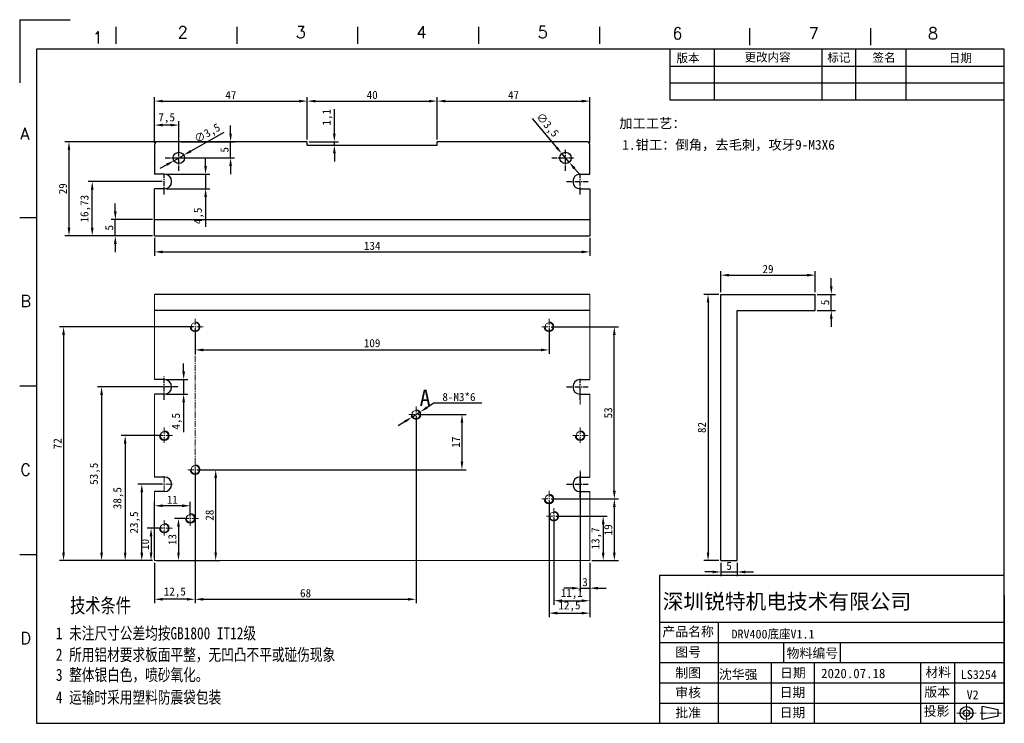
# Model space of a CAD drawing. Header units: millimetres. Extents: x 1949 to 2252, y 316 to 532.
import ezdxf
from ezdxf.enums import TextEntityAlignment as Align

# ---------------------------------------------------------------- set-up
doc = ezdxf.new("R2010")
doc.units = ezdxf.units.MM
doc.linetypes.add('CENTER', pattern=[50.8, 31.75, -6.35, 6.35, -6.35])
doc.linetypes.add('CENTER2', pattern=[28.575, 19.05, -3.175, 3.175, -3.175])
doc.layers.get('Defpoints').update_dxf_attribs({"lineweight": 5})
for name, color, linetype in [('CEN', 1, 'CENTER2'), ('text', 3, 'Continuous'), ('上夹板', 117, 'Continuous')]:
    doc.layers.add(name, color=color, linetype=linetype)
doc.layers.add('粗实线', color=7, linetype='Continuous', lineweight=30)
doc.styles.add('宋体', font='txt', dxfattribs={"height": 2.5})
doc.styles.add('样式 1', font='txt', dxfattribs={"width": 0.8})
doc.dimstyles.new('ISO-25', dxfattribs={"dimtxt": 2.5, "dimasz": 2.5, "dimexe": 1.25, "dimexo": 0.625, "dimtad": 1, "dimtxsty": 'Standard', "dimcen": 2.5, "dimadec": 0, "dimazin": 0, "dimtfac": 1, "dimtmove": 0, "dimatfit": 3, "dimfxl": 1, "dimarcsym": 0})

# ---------------------------------------------------------------- blocks, each defined once
blk = doc.blocks.new('*D7')
at = {"color": 0, "lineweight": -2, "transparency": 16777216}
for p, q in [((2076.25, 414.28), (2074.14, 412.94)), ((2091.04, 414.28), (2076.25, 414.28)), ((2069.5, 409.98), (2072.03, 411.6)), ((2067.39, 408.64), (2065.28, 407.3))]:
    blk.add_line(p, q, dxfattribs=at)
at = {"color": 0, "transparency": 16777216}
for points in [[(2073.92, 413.29), (2074.36, 412.59), (2072.03, 411.6)], [(2067.17, 408.99), (2067.61, 408.29), (2069.5, 409.98)]]:
    blk.add_solid(points, dxfattribs=at)
at = {"layer": 'Defpoints', "color": 0, "transparency": 16777216}
for p in [(2069.5, 409.98), (2072.03, 411.6)]:
    blk.add_point(p, dxfattribs=at)
at = {"color": 0, "transparency": 16777216, "insert": (2083.96, 416.16), "char_height": 2.5, "attachment_point": 5}
blk.add_mtext('8-M3*6', dxfattribs=at)
blk = doc.blocks.new('*D8')
at = {"color": 0, "lineweight": -2, "transparency": 16777216}
for p, q in [((2163.96, 447.79), (2159.38, 447.79)), ((2160.63, 445.29), (2160.63, 368.29)), ((2163.96, 365.79), (2159.38, 365.79))]:
    blk.add_line(p, q, dxfattribs=at)
at = {"color": 0, "transparency": 16777216}
for points in [[(2160.21, 445.29), (2161.04, 445.29), (2160.63, 447.79)], [(2160.21, 368.29), (2161.04, 368.29), (2160.63, 365.79)]]:
    blk.add_solid(points, dxfattribs=at)
at = {"layer": 'Defpoints', "color": 0, "transparency": 16777216}
for p in [(2164.59, 447.79), (2160.63, 365.79), (2164.59, 365.79)]:
    blk.add_point(p, dxfattribs=at)
at = {"color": 0, "transparency": 16777216, "insert": (2158.75, 406.79), "char_height": 2.5, "attachment_point": 5, "rotation": 90}
blk.add_mtext('82', dxfattribs=at)
blk = doc.blocks.new('*D9')
at = {"color": 0, "lineweight": -2, "transparency": 16777216}
for p, q in [((2164.59, 365.17), (2164.59, 361.06)), ((2169.59, 365.17), (2169.59, 361.06)), ((2162.09, 362.31), (2159.59, 362.31)), ((2164.59, 362.31), (2169.59, 362.31)), ((2172.09, 362.31), (2174.59, 362.31))]:
    blk.add_line(p, q, dxfattribs=at)
at = {"color": 0, "transparency": 16777216}
for points in [[(2162.09, 362.72), (2162.09, 361.89), (2164.59, 362.31)], [(2172.09, 362.72), (2172.09, 361.89), (2169.59, 362.31)]]:
    blk.add_solid(points, dxfattribs=at)
at = {"layer": 'Defpoints', "color": 0, "transparency": 16777216}
for p in [(2164.59, 365.79), (2169.59, 365.79), (2169.59, 362.31)]:
    blk.add_point(p, dxfattribs=at)
at = {"color": 0, "transparency": 16777216, "insert": (2167.09, 364.18), "char_height": 2.5, "attachment_point": 5}
blk.add_mtext('5', dxfattribs=at)
blk = doc.blocks.new('*D10')
at = {"color": 0, "lineweight": -2, "transparency": 16777216}
for p, q in [((1990.26, 465.18), (1990.26, 459.6)), ((2124.26, 465.18), (2124.26, 459.6)), ((1992.76, 460.85), (2121.76, 460.85))]:
    blk.add_line(p, q, dxfattribs=at)
at = {"color": 0, "transparency": 16777216}
for points in [[(1992.76, 461.27), (1992.76, 460.43), (1990.26, 460.85)], [(2121.76, 461.27), (2121.76, 460.43), (2124.26, 460.85)]]:
    blk.add_solid(points, dxfattribs=at)
at = {"layer": 'Defpoints', "color": 0, "transparency": 16777216}
for p in [(1990.26, 465.8), (2124.26, 465.8), (2124.26, 460.85)]:
    blk.add_point(p, dxfattribs=at)
at = {"color": 0, "transparency": 16777216, "insert": (2057.26, 462.72), "char_height": 2.5, "attachment_point": 5}
blk.add_mtext('134', dxfattribs=at)
blk = doc.blocks.new('*D11')
at = {"color": 0, "lineweight": -2, "transparency": 16777216}
for p, q in [((1978.2, 473.3), (1978.2, 475.8)), ((1989.64, 470.8), (1976.95, 470.8)), ((1978.2, 465.8), (1978.2, 470.8)), ((1989.64, 465.8), (1976.95, 465.8)), ((1978.2, 463.3), (1978.2, 460.8))]:
    blk.add_line(p, q, dxfattribs=at)
at = {"color": 0, "transparency": 16777216}
for points in [[(1977.78, 473.3), (1978.61, 473.3), (1978.2, 470.8)], [(1977.78, 463.3), (1978.61, 463.3), (1978.2, 465.8)]]:
    blk.add_solid(points, dxfattribs=at)
at = {"layer": 'Defpoints', "color": 0, "transparency": 16777216}
for p in [(1978.2, 470.8), (1990.26, 470.8), (1990.26, 465.8)]:
    blk.add_point(p, dxfattribs=at)
at = {"color": 0, "transparency": 16777216, "insert": (1976.32, 468.3), "char_height": 2.5, "attachment_point": 5, "rotation": 90}
blk.add_mtext('5', dxfattribs=at)
blk = doc.blocks.new('*D12')
at = {"color": 0, "lineweight": -2, "transparency": 16777216}
for p, q in [((2002.14, 437.79), (1961.02, 437.79)), ((1962.27, 435.29), (1962.27, 368.29)), ((1989.64, 365.79), (1961.02, 365.79))]:
    blk.add_line(p, q, dxfattribs=at)
at = {"color": 0, "transparency": 16777216}
for points in [[(1961.85, 435.29), (1962.69, 435.29), (1962.27, 437.79)], [(1961.85, 368.29), (1962.69, 368.29), (1962.27, 365.79)]]:
    blk.add_solid(points, dxfattribs=at)
at = {"layer": 'Defpoints', "color": 0, "transparency": 16777216}
for p in [(2002.76, 437.79), (1962.27, 365.79), (1990.26, 365.79)]:
    blk.add_point(p, dxfattribs=at)
at = {"color": 0, "transparency": 16777216, "insert": (1960.4, 401.79), "char_height": 2.5, "attachment_point": 5, "rotation": 90}
blk.add_mtext('72', dxfattribs=at)
blk = doc.blocks.new('*D13')
at = {"color": 0, "lineweight": -2, "transparency": 16777216}
for p, q in [((2002.76, 393.17), (2002.76, 352.65)), ((1990.26, 365.17), (1990.26, 352.65)), ((2000.26, 353.9), (1992.76, 353.9))]:
    blk.add_line(p, q, dxfattribs=at)
at = {"color": 0, "transparency": 16777216}
for points in [[(1992.76, 354.31), (1992.76, 353.48), (1990.26, 353.9)], [(2000.26, 354.31), (2000.26, 353.48), (2002.76, 353.9)]]:
    blk.add_solid(points, dxfattribs=at)
at = {"layer": 'Defpoints', "color": 0, "transparency": 16777216}
for p in [(2002.76, 393.79), (1990.26, 365.79), (1990.26, 353.9)]:
    blk.add_point(p, dxfattribs=at)
at = {"color": 0, "transparency": 16777216, "insert": (1996.51, 355.98), "char_height": 2.5, "attachment_point": 5}
blk.add_mtext('12,5', dxfattribs=at)
blk = doc.blocks.new('*D14')
at = {"color": 0, "lineweight": -2, "transparency": 16777216}
for p, q in [((2121.26, 392.97), (2121.26, 356.06)), ((2124.26, 365.17), (2124.26, 356.06)), ((2118.76, 357.31), (2116.26, 357.31)), ((2121.26, 357.31), (2124.26, 357.31)), ((2126.76, 357.31), (2129.26, 357.31))]:
    blk.add_line(p, q, dxfattribs=at)
at = {"color": 0, "transparency": 16777216}
for points in [[(2118.76, 357.73), (2118.76, 356.89), (2121.26, 357.31)], [(2126.76, 357.73), (2126.76, 356.89), (2124.26, 357.31)]]:
    blk.add_solid(points, dxfattribs=at)
at = {"layer": 'Defpoints', "color": 0, "transparency": 16777216}
for p in [(2121.26, 393.59), (2124.26, 365.79), (2124.26, 357.31)]:
    blk.add_point(p, dxfattribs=at)
at = {"color": 0, "transparency": 16777216, "insert": (2122.76, 359.18), "char_height": 2.5, "attachment_point": 5}
blk.add_mtext('3', dxfattribs=at)
blk = doc.blocks.new('*D15')
at = {"color": 0, "lineweight": -2, "transparency": 16777216}
for p, q in [((2112.33, 384.79), (2133.03, 384.79)), ((2131.78, 382.29), (2131.78, 368.29)), ((2124.89, 365.79), (2133.03, 365.79))]:
    blk.add_line(p, q, dxfattribs=at)
at = {"color": 0, "transparency": 16777216}
for points in [[(2131.37, 382.29), (2132.2, 382.29), (2131.78, 384.79)], [(2131.37, 368.29), (2132.2, 368.29), (2131.78, 365.79)]]:
    blk.add_solid(points, dxfattribs=at)
at = {"layer": 'Defpoints', "color": 0, "transparency": 16777216}
for p in [(2111.7, 384.79), (2124.26, 365.79), (2131.78, 365.79)]:
    blk.add_point(p, dxfattribs=at)
at = {"color": 0, "transparency": 16777216, "insert": (2129.91, 375.29), "char_height": 2.5, "attachment_point": 5, "rotation": 90}
blk.add_mtext('19', dxfattribs=at)
blk = doc.blocks.new('*D16')
at = {"color": 0, "lineweight": -2, "transparency": 16777216}
for p, q in [((2112.33, 437.79), (2133.03, 437.79)), ((2131.78, 387.29), (2131.78, 435.29)), ((2112.33, 384.79), (2133.03, 384.79))]:
    blk.add_line(p, q, dxfattribs=at)
at = {"color": 0, "transparency": 16777216}
for points in [[(2131.37, 435.29), (2132.2, 435.29), (2131.78, 437.79)], [(2131.37, 387.29), (2132.2, 387.29), (2131.78, 384.79)]]:
    blk.add_solid(points, dxfattribs=at)
at = {"layer": 'Defpoints', "color": 0, "transparency": 16777216}
for p in [(2111.7, 437.79), (2131.78, 437.79), (2111.7, 384.79)]:
    blk.add_point(p, dxfattribs=at)
at = {"color": 0, "transparency": 16777216, "insert": (2129.91, 411.29), "char_height": 2.5, "attachment_point": 5, "rotation": 90}
blk.add_mtext('53', dxfattribs=at)
blk = doc.blocks.new('*D17')
at = {"color": 0, "lineweight": -2, "transparency": 16777216}
for p, q in [((2164.59, 448.42), (2164.59, 454.95)), ((2193.59, 448.42), (2193.59, 454.95)), ((2167.09, 453.7), (2191.09, 453.7))]:
    blk.add_line(p, q, dxfattribs=at)
at = {"color": 0, "transparency": 16777216}
for points in [[(2167.09, 454.11), (2167.09, 453.28), (2164.59, 453.7)], [(2191.09, 454.11), (2191.09, 453.28), (2193.59, 453.7)]]:
    blk.add_solid(points, dxfattribs=at)
at = {"layer": 'Defpoints', "color": 0, "transparency": 16777216}
for p in [(2193.59, 453.7), (2164.59, 447.79), (2193.59, 447.79)]:
    blk.add_point(p, dxfattribs=at)
at = {"color": 0, "transparency": 16777216, "insert": (2179.09, 455.57), "char_height": 2.5, "attachment_point": 5}
blk.add_mtext('29', dxfattribs=at)
blk = doc.blocks.new('*D18')
at = {"color": 0, "lineweight": -2, "transparency": 16777216}
for p, q in [((2198.56, 450.29), (2198.56, 452.79)), ((2194.21, 447.79), (2199.81, 447.79)), ((2198.56, 442.79), (2198.56, 447.79)), ((2194.21, 442.79), (2199.81, 442.79)), ((2198.56, 440.29), (2198.56, 437.79))]:
    blk.add_line(p, q, dxfattribs=at)
at = {"color": 0, "transparency": 16777216}
for points in [[(2198.14, 450.29), (2198.97, 450.29), (2198.56, 447.79)], [(2198.14, 440.29), (2198.97, 440.29), (2198.56, 442.79)]]:
    blk.add_solid(points, dxfattribs=at)
at = {"layer": 'Defpoints', "color": 0, "transparency": 16777216}
for p in [(2193.59, 447.79), (2198.56, 447.79), (2193.59, 442.79)]:
    blk.add_point(p, dxfattribs=at)
at = {"color": 0, "transparency": 16777216, "insert": (2196.68, 445.29), "char_height": 2.5, "attachment_point": 5, "rotation": 90}
blk.add_mtext('5', dxfattribs=at)
blk = doc.blocks.new('*D19')
at = {"color": 0, "lineweight": -2, "transparency": 16777216}
for p, q in [((1992.64, 389.29), (1985.1, 389.29)), ((1986.35, 368.29), (1986.35, 386.79)), ((1989.64, 365.79), (1985.1, 365.79))]:
    blk.add_line(p, q, dxfattribs=at)
at = {"color": 0, "transparency": 16777216}
for points in [[(1985.93, 386.79), (1986.77, 386.79), (1986.35, 389.29)], [(1985.93, 368.29), (1986.77, 368.29), (1986.35, 365.79)]]:
    blk.add_solid(points, dxfattribs=at)
at = {"layer": 'Defpoints', "color": 0, "transparency": 16777216}
for p in [(1986.35, 389.29), (1993.26, 389.29), (1990.26, 365.79)]:
    blk.add_point(p, dxfattribs=at)
at = {"color": 0, "transparency": 16777216, "insert": (1984.27, 377.54), "char_height": 2.5, "attachment_point": 5, "rotation": 90}
blk.add_mtext('23,5', dxfattribs=at)
blk = doc.blocks.new('*D20')
at = {"color": 0, "lineweight": -2, "transparency": 16777216}
for p, q in [((1992.64, 404.29), (1979.98, 404.29)), ((1981.23, 401.79), (1981.23, 368.29)), ((1989.64, 365.79), (1979.98, 365.79))]:
    blk.add_line(p, q, dxfattribs=at)
at = {"color": 0, "transparency": 16777216}
for points in [[(1980.81, 401.79), (1981.64, 401.79), (1981.23, 404.29)], [(1980.81, 368.29), (1981.64, 368.29), (1981.23, 365.79)]]:
    blk.add_solid(points, dxfattribs=at)
at = {"layer": 'Defpoints', "color": 0, "transparency": 16777216}
for p in [(1993.26, 404.29), (1981.23, 365.79), (1990.26, 365.79)]:
    blk.add_point(p, dxfattribs=at)
at = {"color": 0, "transparency": 16777216, "insert": (1979.14, 385.04), "char_height": 2.5, "attachment_point": 5, "rotation": 90}
blk.add_mtext('38,5', dxfattribs=at)
blk = doc.blocks.new('*D21')
at = {"color": 0, "lineweight": -2, "transparency": 16777216}
for p, q in [((1992.64, 419.29), (1972.72, 419.29)), ((1973.97, 416.79), (1973.97, 368.29)), ((1989.64, 365.79), (1972.72, 365.79))]:
    blk.add_line(p, q, dxfattribs=at)
at = {"color": 0, "transparency": 16777216}
for points in [[(1973.55, 416.79), (1974.39, 416.79), (1973.97, 419.29)], [(1973.55, 368.29), (1974.39, 368.29), (1973.97, 365.79)]]:
    blk.add_solid(points, dxfattribs=at)
at = {"layer": 'Defpoints', "color": 0, "transparency": 16777216}
for p in [(1993.26, 419.29), (1973.97, 365.79), (1990.26, 365.79)]:
    blk.add_point(p, dxfattribs=at)
at = {"color": 0, "transparency": 16777216, "insert": (1971.89, 392.54), "char_height": 2.5, "attachment_point": 5, "rotation": 90}
blk.add_mtext('53,5', dxfattribs=at)
blk = doc.blocks.new('*D22')
at = {"color": 0, "lineweight": -2, "transparency": 16777216}
for p, q in [((2003.39, 393.79), (2010.34, 393.79)), ((2009.09, 368.29), (2009.09, 391.29)), ((1990.89, 365.79), (2010.34, 365.79))]:
    blk.add_line(p, q, dxfattribs=at)
at = {"color": 0, "transparency": 16777216}
for points in [[(2008.68, 391.29), (2009.51, 391.29), (2009.09, 393.79)], [(2008.68, 368.29), (2009.51, 368.29), (2009.09, 365.79)]]:
    blk.add_solid(points, dxfattribs=at)
at = {"layer": 'Defpoints', "color": 0, "transparency": 16777216}
for p in [(2002.76, 393.79), (2009.09, 393.79), (1990.26, 365.79)]:
    blk.add_point(p, dxfattribs=at)
at = {"color": 0, "transparency": 16777216, "insert": (2007.22, 379.79), "char_height": 2.5, "attachment_point": 5, "rotation": 90}
blk.add_mtext('28', dxfattribs=at)
blk = doc.blocks.new('*D23')
at = {"color": 0, "lineweight": -2, "transparency": 16777216}
for p, q in [((1999.23, 424.04), (1999.23, 426.54)), ((1993.89, 421.54), (2000.48, 421.54)), ((1999.23, 421.54), (1999.23, 417.04)), ((1993.89, 417.04), (2000.48, 417.04)), ((1999.23, 414.54), (1999.23, 405.37))]:
    blk.add_line(p, q, dxfattribs=at)
at = {"color": 0, "transparency": 16777216}
for points in [[(1998.82, 424.04), (1999.65, 424.04), (1999.23, 421.54)], [(1998.82, 414.54), (1999.65, 414.54), (1999.23, 417.04)]]:
    blk.add_solid(points, dxfattribs=at)
at = {"layer": 'Defpoints', "color": 0, "transparency": 16777216}
for p in [(1993.26, 421.54), (1993.26, 417.04), (1999.23, 417.04)]:
    blk.add_point(p, dxfattribs=at)
at = {"color": 0, "transparency": 16777216, "insert": (1997.15, 408.71), "char_height": 2.5, "attachment_point": 5, "rotation": 90}
blk.add_mtext('4,5', dxfattribs=at)
blk = doc.blocks.new('*D24')
at = {"color": 0, "lineweight": -2, "transparency": 16777216}
for p, q in [((1992.64, 482.54), (1969.84, 482.54)), ((1971.09, 468.3), (1971.09, 480.04)), ((1989.64, 465.8), (1969.84, 465.8))]:
    blk.add_line(p, q, dxfattribs=at)
at = {"color": 0, "transparency": 16777216}
for points in [[(1970.68, 480.04), (1971.51, 480.04), (1971.09, 482.54)], [(1970.68, 468.3), (1971.51, 468.3), (1971.09, 465.8)]]:
    blk.add_solid(points, dxfattribs=at)
at = {"layer": 'Defpoints', "color": 0, "transparency": 16777216}
for p in [(1971.09, 482.54), (1993.26, 482.54), (1990.26, 465.8)]:
    blk.add_point(p, dxfattribs=at)
at = {"color": 0, "transparency": 16777216, "insert": (1969.01, 474.17), "char_height": 2.5, "attachment_point": 5, "rotation": 90}
blk.add_mtext('16,73', dxfattribs=at)
blk = doc.blocks.new('*D25')
at = {"color": 0, "lineweight": -2, "transparency": 16777216}
for p, q in [((2005.99, 487.29), (2005.99, 489.79)), ((1993.89, 484.79), (2007.24, 484.79)), ((2005.99, 484.79), (2005.99, 480.29)), ((1993.89, 480.29), (2007.24, 480.29)), ((2005.99, 477.79), (2005.99, 468.62))]:
    blk.add_line(p, q, dxfattribs=at)
at = {"color": 0, "transparency": 16777216}
for points in [[(2005.57, 487.29), (2006.4, 487.29), (2005.99, 484.79)], [(2005.57, 477.79), (2006.4, 477.79), (2005.99, 480.29)]]:
    blk.add_solid(points, dxfattribs=at)
at = {"layer": 'Defpoints', "color": 0, "transparency": 16777216}
for p in [(1993.26, 484.79), (1993.26, 480.29), (2005.99, 480.29)]:
    blk.add_point(p, dxfattribs=at)
at = {"color": 0, "transparency": 16777216, "insert": (2003.9, 471.95), "char_height": 2.5, "attachment_point": 5, "rotation": 90}
blk.add_mtext('4,5', dxfattribs=at)
blk = doc.blocks.new('*D26')
at = {"color": 0, "lineweight": -2, "transparency": 16777216}
for p, q in [((1990.64, 494.8), (1962.68, 494.8)), ((1963.93, 492.3), (1963.93, 468.3)), ((1989.64, 465.8), (1962.68, 465.8))]:
    blk.add_line(p, q, dxfattribs=at)
at = {"color": 0, "transparency": 16777216}
for points in [[(1963.52, 492.3), (1964.35, 492.3), (1963.93, 494.8)], [(1963.52, 468.3), (1964.35, 468.3), (1963.93, 465.8)]]:
    blk.add_solid(points, dxfattribs=at)
at = {"layer": 'Defpoints', "color": 0, "transparency": 16777216}
for p in [(1991.26, 494.8), (1963.93, 465.8), (1990.26, 465.8)]:
    blk.add_point(p, dxfattribs=at)
at = {"color": 0, "transparency": 16777216, "insert": (1962.06, 480.3), "char_height": 2.5, "attachment_point": 5, "rotation": 90}
blk.add_mtext('29', dxfattribs=at)
blk = doc.blocks.new('*D27')
at = {"color": 0, "lineweight": -2, "transparency": 16777216}
for p, q in [((1990.26, 494.43), (1990.26, 501.16)), ((1997.76, 490.43), (1997.76, 501.16)), ((1995.26, 499.91), (1992.76, 499.91))]:
    blk.add_line(p, q, dxfattribs=at)
at = {"color": 0, "transparency": 16777216}
for points in [[(1992.76, 500.32), (1992.76, 499.49), (1990.26, 499.91)], [(1995.26, 500.32), (1995.26, 499.49), (1997.76, 499.91)]]:
    blk.add_solid(points, dxfattribs=at)
at = {"layer": 'Defpoints', "color": 0, "transparency": 16777216}
for p in [(1990.26, 499.91), (1990.26, 493.8), (1997.76, 489.8)]:
    blk.add_point(p, dxfattribs=at)
at = {"color": 0, "transparency": 16777216, "insert": (1994.01, 501.99), "char_height": 2.5, "attachment_point": 5}
blk.add_mtext('7,5', dxfattribs=at)
blk = doc.blocks.new('*D28')
at = {"color": 0, "lineweight": -2, "transparency": 16777216}
for p, q in [((2013.68, 497.3), (2013.68, 499.8)), ((1998.36, 494.8), (2014.93, 494.8)), ((2013.68, 489.8), (2013.68, 494.8)), ((1998.36, 489.8), (2014.93, 489.8)), ((2013.68, 487.3), (2013.68, 484.8))]:
    blk.add_line(p, q, dxfattribs=at)
at = {"color": 0, "transparency": 16777216}
for points in [[(2013.26, 497.3), (2014.09, 497.3), (2013.68, 494.8)], [(2013.26, 487.3), (2014.09, 487.3), (2013.68, 489.8)]]:
    blk.add_solid(points, dxfattribs=at)
at = {"layer": 'Defpoints', "color": 0, "transparency": 16777216}
for p in [(1997.74, 494.8), (2013.68, 494.8), (1997.74, 489.8)]:
    blk.add_point(p, dxfattribs=at)
at = {"color": 0, "transparency": 16777216, "insert": (2011.8, 492.3), "char_height": 2.5, "attachment_point": 5, "rotation": 90}
blk.add_mtext('5', dxfattribs=at)
blk = doc.blocks.new('*D29')
at = {"color": 0, "lineweight": -2, "transparency": 16777216}
for p, q in [((2106.47, 501.94), (2114.02, 493.04)), ((2117.9, 488.47), (2115.63, 491.13)), ((2119.51, 486.56), (2121.13, 484.65))]:
    blk.add_line(p, q, dxfattribs=at)
at = {"color": 0, "transparency": 16777216}
for points in [[(2114.33, 493.31), (2113.7, 492.77), (2115.63, 491.13)], [(2119.83, 486.83), (2119.2, 486.29), (2117.9, 488.47)]]:
    blk.add_solid(points, dxfattribs=at)
at = {"layer": 'Defpoints', "color": 0, "transparency": 16777216}
for p in [(2115.63, 491.13), (2117.9, 488.47)]:
    blk.add_point(p, dxfattribs=at)
at = {"color": 0, "transparency": 16777216, "insert": (2111.02, 499.79), "char_height": 2.5, "attachment_point": 5, "rotation": 310.3067}
blk.add_mtext('∅3,5', dxfattribs=at)
blk = doc.blocks.new('*D30')
at = {"color": 0, "lineweight": -2, "transparency": 16777216}
for p, q in [((2011.63, 497.61), (2001.47, 491.89)), ((1996.24, 488.94), (1999.29, 490.66)), ((1994.06, 487.71), (1991.88, 486.49))]:
    blk.add_line(p, q, dxfattribs=at)
at = {"color": 0, "transparency": 16777216}
for points in [[(2001.26, 492.25), (2001.67, 491.52), (1999.29, 490.66)], [(1993.86, 488.08), (1994.27, 487.35), (1996.24, 488.94)]]:
    blk.add_solid(points, dxfattribs=at)
at = {"layer": 'Defpoints', "color": 0, "transparency": 16777216}
for p in [(1996.24, 488.94), (1999.29, 490.66)]:
    blk.add_point(p, dxfattribs=at)
at = {"color": 0, "transparency": 16777216, "insert": (2006.62, 497.18), "char_height": 2.5, "attachment_point": 5, "rotation": 29.3828}
blk.add_mtext('∅3,5', dxfattribs=at)
blk = doc.blocks.new('*D31')
at = {"color": 0, "lineweight": -2, "transparency": 16777216}
for p, q in [((1990.26, 494.43), (1990.26, 508.54)), ((1992.76, 507.29), (2034.76, 507.29)), ((2037.26, 495.43), (2037.26, 508.54))]:
    blk.add_line(p, q, dxfattribs=at)
at = {"color": 0, "transparency": 16777216}
for points in [[(1992.76, 507.7), (1992.76, 506.87), (1990.26, 507.29)], [(2034.76, 507.7), (2034.76, 506.87), (2037.26, 507.29)]]:
    blk.add_solid(points, dxfattribs=at)
at = {"layer": 'Defpoints', "color": 0, "transparency": 16777216}
for p in [(2037.26, 507.29), (2037.26, 494.8), (1990.26, 493.8)]:
    blk.add_point(p, dxfattribs=at)
at = {"color": 0, "transparency": 16777216, "insert": (2013.76, 509.16), "char_height": 2.5, "attachment_point": 5}
blk.add_mtext('47', dxfattribs=at)
blk = doc.blocks.new('*D32')
at = {"color": 0, "lineweight": -2, "transparency": 16777216}
for p, q in [((2037.26, 495.43), (2037.26, 508.54)), ((2039.76, 507.29), (2074.76, 507.29)), ((2077.26, 495.43), (2077.26, 508.54))]:
    blk.add_line(p, q, dxfattribs=at)
at = {"color": 0, "transparency": 16777216}
for points in [[(2039.76, 507.7), (2039.76, 506.87), (2037.26, 507.29)], [(2074.76, 507.7), (2074.76, 506.87), (2077.26, 507.29)]]:
    blk.add_solid(points, dxfattribs=at)
at = {"layer": 'Defpoints', "color": 0, "transparency": 16777216}
for p in [(2077.26, 507.29), (2037.26, 494.8), (2077.26, 494.8)]:
    blk.add_point(p, dxfattribs=at)
at = {"color": 0, "transparency": 16777216, "insert": (2057.26, 509.16), "char_height": 2.5, "attachment_point": 5}
blk.add_mtext('40', dxfattribs=at)
blk = doc.blocks.new('*D33')
at = {"color": 0, "lineweight": -2, "transparency": 16777216}
for p, q in [((2077.26, 495.43), (2077.26, 508.54)), ((2079.76, 507.29), (2121.76, 507.29)), ((2124.26, 494.43), (2124.26, 508.54))]:
    blk.add_line(p, q, dxfattribs=at)
at = {"color": 0, "transparency": 16777216}
for points in [[(2079.76, 507.7), (2079.76, 506.87), (2077.26, 507.29)], [(2121.76, 507.7), (2121.76, 506.87), (2124.26, 507.29)]]:
    blk.add_solid(points, dxfattribs=at)
at = {"layer": 'Defpoints', "color": 0, "transparency": 16777216}
for p in [(2124.26, 507.29), (2077.26, 494.8), (2124.26, 493.8)]:
    blk.add_point(p, dxfattribs=at)
at = {"color": 0, "transparency": 16777216, "insert": (2100.76, 509.16), "char_height": 2.5, "attachment_point": 5}
blk.add_mtext('47', dxfattribs=at)
blk = doc.blocks.new('*D34')
at = {"color": 0, "lineweight": -2, "transparency": 16777216}
for p, q in [((2045.61, 497.3), (2045.61, 504.8)), ((2037.89, 494.8), (2046.86, 494.8)), ((2045.61, 493.7), (2045.61, 494.8)), ((2037.89, 493.7), (2046.86, 493.7)), ((2045.61, 491.2), (2045.61, 488.7))]:
    blk.add_line(p, q, dxfattribs=at)
at = {"color": 0, "transparency": 16777216}
for points in [[(2045.2, 497.3), (2046.03, 497.3), (2045.61, 494.8)], [(2045.2, 491.2), (2046.03, 491.2), (2045.61, 493.7)]]:
    blk.add_solid(points, dxfattribs=at)
at = {"layer": 'Defpoints', "color": 0, "transparency": 16777216}
for p in [(2037.26, 494.8), (2045.61, 494.8), (2037.26, 493.7)]:
    blk.add_point(p, dxfattribs=at)
at = {"color": 0, "transparency": 16777216, "insert": (2043.53, 502.3), "char_height": 2.5, "attachment_point": 5, "rotation": 90}
blk.add_mtext('1,1', dxfattribs=at)
blk = doc.blocks.new('*D35')
at = {"color": 0, "lineweight": -2, "transparency": 16777216}
for p, q in [((2070.76, 410.17), (2070.76, 352.65)), ((2002.76, 393.17), (2002.76, 352.65)), ((2005.26, 353.9), (2068.26, 353.9))]:
    blk.add_line(p, q, dxfattribs=at)
at = {"color": 0, "transparency": 16777216}
for points in [[(2005.26, 354.31), (2005.26, 353.48), (2002.76, 353.9)], [(2068.26, 354.31), (2068.26, 353.48), (2070.76, 353.9)]]:
    blk.add_solid(points, dxfattribs=at)
at = {"layer": 'Defpoints', "color": 0, "transparency": 16777216}
for p in [(2070.76, 410.79), (2002.76, 393.79), (2070.76, 353.9)]:
    blk.add_point(p, dxfattribs=at)
at = {"color": 0, "transparency": 16777216, "insert": (2036.76, 355.77), "char_height": 2.5, "attachment_point": 5}
blk.add_mtext('68', dxfattribs=at)
blk = doc.blocks.new('*D36')
at = {"color": 0, "lineweight": -2, "transparency": 16777216}
for p, q in [((2071.39, 410.79), (2086.14, 410.79)), ((2084.89, 408.29), (2084.89, 396.29)), ((2003.39, 393.79), (2086.14, 393.79))]:
    blk.add_line(p, q, dxfattribs=at)
at = {"color": 0, "transparency": 16777216}
for points in [[(2084.47, 408.29), (2085.3, 408.29), (2084.89, 410.79)], [(2084.47, 396.29), (2085.3, 396.29), (2084.89, 393.79)]]:
    blk.add_solid(points, dxfattribs=at)
at = {"layer": 'Defpoints', "color": 0, "transparency": 16777216}
for p in [(2070.76, 410.79), (2002.76, 393.79), (2084.89, 393.79)]:
    blk.add_point(p, dxfattribs=at)
at = {"color": 0, "transparency": 16777216, "insert": (2083.01, 402.29), "char_height": 2.5, "attachment_point": 5, "rotation": 90}
blk.add_mtext('17', dxfattribs=at)
blk = doc.blocks.new('*D37')
at = {"color": 0, "lineweight": -2, "transparency": 16777216}
for p, q in [((1992.64, 375.79), (1987.95, 375.79)), ((1989.2, 373.29), (1989.2, 368.29)), ((1989.64, 365.79), (1987.95, 365.79))]:
    blk.add_line(p, q, dxfattribs=at)
at = {"color": 0, "transparency": 16777216}
for points in [[(1988.78, 373.29), (1989.61, 373.29), (1989.2, 375.79)], [(1988.78, 368.29), (1989.61, 368.29), (1989.2, 365.79)]]:
    blk.add_solid(points, dxfattribs=at)
at = {"layer": 'Defpoints', "color": 0, "transparency": 16777216}
for p in [(1993.26, 375.79), (1989.2, 365.79), (1990.26, 365.79)]:
    blk.add_point(p, dxfattribs=at)
at = {"color": 0, "transparency": 16777216, "insert": (1987.32, 370.79), "char_height": 2.5, "attachment_point": 5, "rotation": 90}
blk.add_mtext('10', dxfattribs=at)
blk = doc.blocks.new('*D38')
at = {"color": 0, "lineweight": -2, "transparency": 16777216}
for p, q in [((1990.26, 366.42), (1990.26, 383.94)), ((1998.76, 382.69), (1992.76, 382.69)), ((2001.26, 379.42), (2001.26, 383.94))]:
    blk.add_line(p, q, dxfattribs=at)
at = {"color": 0, "transparency": 16777216}
for points in [[(1992.76, 383.11), (1992.76, 382.27), (1990.26, 382.69)], [(1998.76, 383.11), (1998.76, 382.27), (2001.26, 382.69)]]:
    blk.add_solid(points, dxfattribs=at)
at = {"layer": 'Defpoints', "color": 0, "transparency": 16777216}
for p in [(1990.26, 382.69), (2001.26, 378.79), (1990.26, 365.79)]:
    blk.add_point(p, dxfattribs=at)
at = {"color": 0, "transparency": 16777216, "insert": (1995.76, 384.56), "char_height": 2.5, "attachment_point": 5}
blk.add_mtext('11', dxfattribs=at)
blk = doc.blocks.new('*D39')
at = {"color": 0, "lineweight": -2, "transparency": 16777216}
for p, q in [((2000.64, 378.79), (1996.39, 378.79)), ((1997.64, 376.29), (1997.64, 368.29)), ((1990.89, 365.79), (1998.89, 365.79))]:
    blk.add_line(p, q, dxfattribs=at)
at = {"color": 0, "transparency": 16777216}
for points in [[(1997.22, 376.29), (1998.05, 376.29), (1997.64, 378.79)], [(1997.22, 368.29), (1998.05, 368.29), (1997.64, 365.79)]]:
    blk.add_solid(points, dxfattribs=at)
at = {"layer": 'Defpoints', "color": 0, "transparency": 16777216}
for p in [(2001.26, 378.79), (1990.26, 365.79), (1997.64, 365.79)]:
    blk.add_point(p, dxfattribs=at)
at = {"color": 0, "transparency": 16777216, "insert": (1995.76, 372.29), "char_height": 2.5, "attachment_point": 5, "rotation": 90}
blk.add_mtext('13', dxfattribs=at)
blk = doc.blocks.new('*D40')
at = {"color": 0, "lineweight": -2, "transparency": 16777216}
for p, q in [((2113.79, 379.49), (2129.61, 379.49)), ((2128.36, 376.99), (2128.36, 368.29)), ((2124.89, 365.79), (2129.61, 365.79))]:
    blk.add_line(p, q, dxfattribs=at)
at = {"color": 0, "transparency": 16777216}
for points in [[(2127.94, 376.99), (2128.77, 376.99), (2128.36, 379.49)], [(2127.94, 368.29), (2128.77, 368.29), (2128.36, 365.79)]]:
    blk.add_solid(points, dxfattribs=at)
at = {"layer": 'Defpoints', "color": 0, "transparency": 16777216}
for p in [(2113.16, 379.49), (2124.26, 365.79), (2128.36, 365.79)]:
    blk.add_point(p, dxfattribs=at)
at = {"color": 0, "transparency": 16777216, "insert": (2126.27, 372.64), "char_height": 2.5, "attachment_point": 5, "rotation": 90}
blk.add_mtext('13,7', dxfattribs=at)
blk = doc.blocks.new('*D41')
at = {"color": 0, "lineweight": -2, "transparency": 16777216}
for p, q in [((2113.16, 378.87), (2113.16, 352.2)), ((2124.26, 365.17), (2124.26, 352.2)), ((2115.66, 353.45), (2121.76, 353.45))]:
    blk.add_line(p, q, dxfattribs=at)
at = {"color": 0, "transparency": 16777216}
for points in [[(2115.66, 353.86), (2115.66, 353.03), (2113.16, 353.45)], [(2121.76, 353.86), (2121.76, 353.03), (2124.26, 353.45)]]:
    blk.add_solid(points, dxfattribs=at)
at = {"layer": 'Defpoints', "color": 0, "transparency": 16777216}
for p in [(2113.16, 379.49), (2124.26, 365.79), (2124.26, 353.45)]:
    blk.add_point(p, dxfattribs=at)
at = {"color": 0, "transparency": 16777216, "insert": (2118.71, 355.53), "char_height": 2.5, "attachment_point": 5}
blk.add_mtext('11,1', dxfattribs=at)

msp = doc.modelspace()

# ---------------------------------------------------------------- linework, layer by layer
for p, q in [((2037.265, 494.8), (1991.265, 494.8)), ((2037.265, 493.7), (2037.265, 494.8)), ((2123.265, 494.8), (2077.265, 494.8)), ((2077.265, 493.7), (2077.265, 494.8)), ((1990.265, 493.8), (1990.265, 484.785)), ((2037.265, 493.7), (2077.265, 493.7)), ((2124.265, 484.785), (2124.265, 493.8)), ((1993.265, 484.785), (1990.265, 484.785)), ((2121.265, 484.785), (2124.265, 484.785)), ((1993.265, 480.285), (1990.265, 480.285)), ((1990.265, 465.8), (1990.265, 480.285)), ((2121.265, 480.285), (2124.265, 480.285)), ((2124.265, 480.285), (2124.265, 465.8)), ((1990.265, 470.8), (2124.265, 470.8)), ((1990.265, 465.8), (2124.265, 465.8)), ((2124.265, 447.79), (1990.265, 447.79)), ((2164.586, 447.79), (2193.586, 447.79)), ((2164.586, 365.79), (2164.586, 447.79)), ((2193.586, 442.79), (2193.586, 447.79)), ((2124.265, 442.79), (1990.265, 442.79)), ((2169.586, 365.79), (2169.586, 442.79)), ((2169.586, 442.79), (2193.586, 442.79)), ((2002.765, 437.165), (2002.765, 429.421)), ((2111.704, 437.165), (2111.704, 429.421)), ((2005.265, 430.671), (2109.204, 430.671)), ((1993.265, 421.54), (1990.265, 421.54)), ((2121.265, 421.54), (2124.265, 421.54)), ((1993.265, 417.04), (1990.265, 417.04)), ((2121.265, 417.04), (2124.265, 417.04)), ((1993.265, 391.54), (1990.265, 391.54)), ((2121.265, 391.54), (2124.265, 391.54)), ((1993.265, 387.04), (1990.265, 387.04)), ((2121.265, 387.04), (2124.265, 387.04)), ((2111.704, 384.165), (2111.704, 348.385)), ((2124.265, 365.165), (2124.265, 348.385)), ((2164.586, 365.79), (2169.586, 365.79)), ((2114.204, 349.635), (2121.765, 349.635))]:
    msp.add_line(p, q)
at = {"color": 1, "linetype": 'CENTER', "ltscale": 0.05}
for p, q in [((1997.736, 485.831), (1997.736, 492.3)), ((2116.736, 485.831), (2116.736, 492.3)), ((1993.582, 489.8), (2000.236, 489.8)), ((2112.582, 489.8), (2119.236, 489.8)), ((1993.265, 478.565), (1993.265, 485.035)), ((2121.265, 478.565), (2121.265, 485.035)), ((2117.111, 482.535), (2123.765, 482.535)), ((1993.265, 415.32), (1993.265, 422.49)), ((2121.265, 415.32), (2121.265, 421.79)), ((1997.419, 419.29), (1990.765, 419.29)), ((2117.111, 419.29), (2123.765, 419.29)), ((2121.265, 385.32), (2121.265, 391.79)), ((2117.111, 389.29), (2123.765, 389.29))]:
    msp.add_line(p, q, dxfattribs=at)
at = {"lineweight": 0}
for p, q in [((1990.265, 421.54), (1990.265, 447.79)), ((2124.265, 421.54), (2124.265, 447.79)), ((1990.265, 391.54), (1990.265, 417.04)), ((2124.265, 391.54), (2124.265, 417.04)), ((1990.265, 365.79), (1990.265, 387.04)), ((2124.265, 365.79), (2124.265, 387.04)), ((2124.265, 365.79), (1990.265, 365.79))]:
    msp.add_line(p, q, dxfattribs=at)
at = {"color": 7}
for p in [(2251.815, 355.143), (2145.709, 315.705)]:
    msp.add_line(p, (2251.815, 315.705), dxfattribs=at)
for centre in [(1997.765, 489.8), (2116.765, 489.8)]:
    msp.add_circle(centre, 1.75)
at = {"lineweight": 0}
for centre in [(2002.765, 437.79), (2111.704, 437.79), (2070.765, 410.79), (1993.265, 404.29), (2121.265, 404.29), (2002.765, 393.79), (2111.704, 384.79), (2001.265, 378.79), (2113.165, 379.49), (1993.265, 375.79)]:
    msp.add_circle(centre, 1.25, dxfattribs=at)
for centre, radius, start, end in [((1991.265, 493.8), 1, 90, 180), ((2123.265, 493.8), 1, 0, 90), ((1993.265, 482.535), 2.25, 270, 90), ((2121.265, 482.535), 2.25, 90, 270), ((1993.265, 419.29), 2.25, 270, 90), ((2121.265, 419.29), 2.25, 90, 270), ((1993.265, 389.29), 2.25, 270, 90), ((2121.265, 389.29), 2.25, 90, 270)]:
    msp.add_arc(centre, radius, start, end)
for centre in [(2002.765, 437.79), (2111.704, 437.79), (2070.765, 410.79), (1993.265, 404.29), (2121.265, 404.29), (2002.765, 393.79), (2111.704, 384.79), (2001.265, 378.79), (2113.165, 379.49), (1993.265, 375.79)]:
    msp.add_arc(centre, 1.5, 180, 90, dxfattribs=at)
for points in [[(2005.265, 431.087), (2005.265, 430.254), (2002.765, 430.671)], [(2109.204, 431.087), (2109.204, 430.254), (2111.704, 430.671)], [(2114.204, 350.051), (2114.204, 349.218), (2111.704, 349.635)], [(2121.765, 350.051), (2121.765, 349.218), (2124.265, 349.635)]]:
    msp.add_solid(points)
at = {"layer": 'CEN', "lineweight": 0, "ltscale": 0.1}
for p, q in [((2002.765, 440.29), (2002.765, 365.79)), ((2111.704, 440.29), (2111.704, 435.29)), ((2005.265, 437.79), (2000.265, 437.79)), ((2114.204, 437.79), (2109.204, 437.79)), ((1995.765, 419.29), (1990.765, 419.29)), ((2121.265, 418.59), (2121.265, 413.59)), ((2070.765, 413.29), (2070.765, 408.29)), ((2073.265, 410.79), (2068.265, 410.79)), ((1993.265, 406.79), (1993.265, 401.79)), ((2121.265, 406.79), (2121.265, 401.79)), ((1995.765, 404.29), (1990.765, 404.29)), ((2123.765, 404.29), (2118.765, 404.29)), ((2002.765, 396.29), (2002.765, 391.29)), ((1993.265, 391.79), (1993.265, 387.04)), ((2005.265, 393.79), (2000.265, 393.79)), ((2121.265, 393.59), (2121.265, 388.59)), ((1995.765, 389.29), (1990.765, 389.29)), ((1995.765, 389.29), (1990.765, 389.29)), ((2111.704, 387.29), (2111.704, 382.29)), ((2114.204, 384.79), (2109.204, 384.79)), ((2113.165, 381.99), (2113.165, 376.99)), ((2001.265, 381.29), (2001.265, 376.29)), ((2115.665, 379.49), (2110.665, 379.49)), ((1995.765, 375.79), (1990.765, 375.79)), ((1995.765, 375.79), (1990.765, 375.79)), ((1993.265, 378.29), (1993.265, 373.29)), ((2003.765, 378.79), (1998.765, 378.79))]:
    msp.add_line(p, q, dxfattribs=at)
at = {"layer": 'CEN', "color": 7, "lineweight": 20, "ltscale": 0.1}
for p, q in [((2240.184, 321.561), (2240.184, 316.169)), ((2237.215, 318.865), (2243.153, 318.865)), ((2244.427, 318.865), (2250.986, 318.865))]:
    msp.add_line(p, q, dxfattribs=at)
at = {"layer": '粗实线'}
for p, q in [((1948.766, 532.36), (1964.334, 532.36)), ((1948.766, 532.36), (1948.766, 512.894)), ((1978.415, 524.933), (1978.415, 530.122)), ((2015.653, 524.933), (2015.653, 530.122)), ((2052.891, 524.933), (2052.891, 530.122)), ((2090.128, 524.933), (2090.128, 530.122)), ((2127.366, 524.933), (2127.366, 530.122)), ((2173.527, 524.556), (2173.527, 529.745)), ((2210.764, 524.556), (2210.764, 529.745)), ((2148.836, 523.272), (2148.836, 507.705)), ((2162.529, 523.272), (2162.529, 507.705)), ((2195.674, 523.272), (2195.674, 507.705)), ((2206.052, 523.272), (2206.052, 507.705)), ((2221.484, 523.272), (2221.484, 507.705)), ((2148.836, 518.083), (2251.815, 518.083)), ((2148.836, 512.894), (2251.815, 512.894)), ((2148.836, 507.705), (2251.815, 507.705)), ((1953.955, 471.38), (1948.766, 471.38)), ((1953.955, 471.38), (1950.092, 471.38)), ((1953.955, 419.489), (1948.766, 419.489)), ((1953.955, 419.489), (1950.092, 419.489)), ((1953.955, 367.597), (1948.766, 367.597)), ((1953.955, 367.597), (1950.092, 367.597))]:
    msp.add_line(p, q, dxfattribs=at)
at = {"layer": '粗实线', "color": 7}
for p, q in [((2145.709, 361.37), (2145.709, 315.705)), ((2145.709, 361.37), (2251.815, 361.37)), ((2145.709, 346.84), (2251.815, 346.84)), ((2163.767, 346.84), (2163.767, 315.705)), ((2145.709, 340.613), (2251.815, 340.613)), ((2183.881, 340.613), (2183.881, 334.386)), ((2201.341, 340.613), (2201.341, 334.386)), ((2145.709, 334.386), (2251.815, 334.386)), ((2180.043, 334.386), (2180.043, 315.705)), ((2193.259, 334.386), (2193.259, 315.705)), ((2226.038, 334.386), (2226.038, 315.828)), ((2236.467, 334.386), (2236.467, 315.891)), ((2145.709, 328.159), (2251.815, 328.159)), ((2145.709, 321.932), (2251.815, 321.932)), ((2244.966, 316.873), (2244.966, 320.858)), ((2249.948, 319.862), (2244.966, 320.858)), ((2249.948, 317.869), (2249.948, 319.862)), ((2249.948, 317.869), (2244.966, 316.873))]:
    msp.add_line(p, q, dxfattribs=at)
msp.add_lwpolyline([(1953.955, 315.705), (2251.815, 315.705), (2251.815, 523.272), (1953.955, 523.272)], close=True, dxfattribs=at)
for radius in [1.993, 0.996]:
    msp.add_circle((2240.184, 318.865), radius, dxfattribs=at)

# ---------------------------------------------------------------- texts
at = {"color": 4, "style": '样式 1', "width": 0.8}
for s, height, p in [('技术条件', 4.5, (1964.287, 349.728)), ('1 未注尺寸公差均按GB1800 IT12级', 3.75, (1959.897, 341.557)), ('2 所用铝材要求板面平整，无凹凸不平或碰伤现象', 3.75, (1959.897, 334.957)), ('3 整体银白色，喷砂氧化。', 3.75, (1959.897, 328.757)), ('4 运输时采用塑料防震袋包装', 3.75, (1959.897, 321.83))]:
    msp.add_text(s, height=height, dxfattribs=at).set_placement(p)
at = {"char_height": 2.5, "attachment_point": 5}
for s, insert in [('109', (2057.234, 432.754)), ('12,5', (2117.984, 351.718))]:
    msp.add_mtext(s, dxfattribs=dict(at, insert=insert))
at = {"layer": 'CEN', "color": 0, "linetype": 'ByBlock', "ltscale": 0.5, "style": '宋体'}
for s, p in [('加工工艺：', (2133.292, 498.947)), ('1.钳工：倒角，去毛刺，攻牙9-M3X6', (2134.24, 492.341))]:
    msp.add_text(s, height=3, dxfattribs=at).set_placement(p)
at = {"layer": 'text'}
for s, height, style, p in [('版本', 2.5946, '宋体', (2154.477, 520.612)), ('更改内容', 2.5946, '宋体', (2178.971, 520.868)), ('标记', 2.5946, '宋体', (2200.888, 520.766)), ('签名', 2.5946, '宋体', (2214.818, 520.766)), ('日期', 2.5946, '宋体', (2238.283, 520.612)), ('DRV400底座V1.1', 2.71656, '样式 1', (2180.623, 343.272)), ('LS3254', 2.7166, '样式 1', (2243.972, 330.716)), ('V2', 2.7166, '样式 1', (2242.069, 324.489))]:
    msp.add_text(s, height=height, dxfattribs=dict(at, style=style)).set_placement(p, align=Align.MIDDLE)
at = {"layer": 'text', "color": 7, "style": '宋体'}
msp.add_text('深圳锐特机电技术有限公司 ', height=4.67167, dxfattribs=at).set_placement((2146.678, 350.889))
for s, p in [('产品名称', (2154.504, 343.995)), ('图号', (2154.504, 337.619)), ('物料编号', (2192.739, 337.382)), ('制图', (2154.504, 331.285)), ('日期', (2186.744, 331.285)), ('材料', (2231.508, 331.504)), ('沈华强', (2169.888, 330.854)), ('2020.07.18', (2205.32, 331.043)), ('审核', (2154.504, 325.267)), ('日期', (2186.611, 325.267)), ('版本', (2231.135, 325.399)), ('批准', (2154.504, 319.04)), ('日期', (2186.611, 319.04)), ('投影', (2230.967, 319.508))]:
    msp.add_text(s, height=2.9059, dxfattribs=at).set_placement(p, align=Align.MIDDLE)
at = {"layer": '上夹板', "color": 1, "style": '宋体'}
msp.add_text('A', height=5, dxfattribs=at).set_placement((2071.851, 413.416))
at = {"layer": '粗实线', "char_height": 3.63243, "width": 15.41083, "attachment_point": 1, "style": '宋体'}
for s, insert in [('{\\Ftxt.shx|c0;2}', (1997.412, 530.335)), ('{\\Ftxt.shx|c0;3}', (2033.715, 530.335)), ('{\\Ftxt.shx|c0;4}', (2070.881, 530.335)), ('{\\Ftxt.shx|c0;5}', (2108.185, 530.335)), ('{\\Ftxt.shx|c0;1}', (1971.256, 528.674)), ('{\\Ftxt.shx|c0;6}', (2149.646, 529.957)), ('{\\Ftxt.shx|c0;7}', (2191.543, 529.957)), ('{\\Ftxt.shx|c0;8}', (2228.313, 529.957)), ('{\\Ftxt.shx|c0;A }', (1948.973, 499.054)), ('{\\Ftxt.shx|c0;B}', (1948.973, 447.531)), ('{\\Ftxt.shx|c0;C}', (1948.973, 395.64)), ('{\\Ftxt.shx|c0;D}', (1948.973, 343.748))]:
    msp.add_mtext(s, dxfattribs=dict(at, insert=insert))

# ---------------------------------------------------------------- dimensions: what is measured, and where the dimension line sits
for base, p1, p2, picture, middle in [((2037.265, 507.287), (1990.265, 493.8), (2037.265, 494.8), '*D31', (2013.765, 509.162)), ((2077.265, 507.287), (2037.265, 494.8), (2077.265, 494.8), '*D32', (2057.265, 509.162)), ((2124.265, 507.287), (2077.265, 494.8), (2124.265, 493.8), '*D33', (2100.765, 509.162)), ((1990.265, 499.908), (1997.765, 489.8), (1990.265, 493.8), '*D27', (1994.015, 501.992)), ((2124.265, 460.849), (1990.265, 465.8), (2124.265, 465.8), '*D10', (2057.265, 462.724)), ((2193.586, 453.697), (2164.586, 447.79), (2193.586, 447.79), '*D17', (2179.086, 455.572)), ((2070.765, 353.898), (2002.765, 393.79), (2070.765, 410.79), '*D35', (2036.765, 355.773)), ((1990.265, 353.898), (2002.765, 393.79), (1990.265, 365.79), '*D13', (1996.515, 355.981)), ((2124.265, 357.309), (2121.265, 393.59), (2124.265, 365.79), '*D14', (2122.765, 359.184)), ((1990.265, 382.689), (2001.265, 378.79), (1990.265, 365.79), '*D38', (1995.765, 384.564)), ((2124.265, 353.446), (2113.165, 379.49), (2124.265, 365.79), '*D41', (2118.715, 355.529)), ((2169.586, 362.307), (2164.586, 365.79), (2169.586, 365.79), '*D9', (2167.086, 364.182))]:
    dim = msp.add_linear_dim(base=base, p1=p1, p2=p2, dimstyle='ISO-25')
    dim.commit()
    dim.dimension.update_dxf_attribs({"geometry": picture, "text_midpoint": middle})
for base, p1, p2, picture, middle in [((2045.612, 494.8), (2037.265, 493.7), (2037.265, 494.8), '*D34', (2043.529, 502.3)), ((2013.678, 494.8), (1997.736, 489.8), (1997.736, 494.8), '*D28', (2011.803, 492.3)), ((1963.934, 465.8), (1991.265, 494.8), (1990.265, 465.8), '*D26', (1962.059, 480.3)), ((2005.988, 480.285), (1993.265, 484.785), (1993.265, 480.285), '*D25', (2003.905, 471.952)), ((1971.0948, 482.535), (1990.2647, 465.8002), (1993.2647, 482.535), '*D24', (1969.0115, 474.1676)), ((1978.197, 470.8), (1990.265, 465.8), (1990.265, 470.8), '*D11', (1976.322, 468.3)), ((2198.555, 447.79), (2193.586, 442.79), (2193.586, 447.79), '*D18', (2196.68, 445.29)), ((2160.625, 365.79), (2164.586, 447.79), (2164.586, 365.79), '*D8', (2158.75, 406.79)), ((1962.271, 365.79), (2002.765, 437.79), (1990.265, 365.79), '*D12', (1960.396, 401.79)), ((2131.783, 437.79), (2111.704, 384.79), (2111.704, 437.79), '*D16', (2129.908, 411.29)), ((1999.232, 417.04), (1993.265, 421.54), (1993.265, 417.04), '*D23', (1997.149, 408.707)), ((1973.969, 365.79), (1993.265, 419.29), (1990.265, 365.79), '*D21', (1971.886, 392.54)), ((2084.885, 393.79), (2070.765, 410.79), (2002.765, 393.79), '*D36', (2083.01, 402.29)), ((1981.228, 365.79), (1993.265, 404.29), (1990.265, 365.79), '*D20', (1979.144, 385.04)), ((2009.093, 393.79), (1990.265, 365.79), (2002.765, 393.79), '*D22', (2007.218, 379.79)), ((1986.349, 389.29), (1990.265, 365.79), (1993.265, 389.29), '*D19', (1984.266, 377.54)), ((2131.783, 365.79), (2111.704, 384.79), (2124.265, 365.79), '*D15', (2129.908, 375.29)), ((2128.358, 365.79), (2113.165, 379.49), (2124.265, 365.79), '*D40', (2126.275, 372.64)), ((1989.198, 365.79), (1993.265, 375.79), (1990.265, 365.79), '*D37', (1987.323, 370.79)), ((1997.635, 365.79), (2001.265, 378.79), (1990.265, 365.79), '*D39', (1995.76, 372.29))]:
    dim = msp.add_linear_dim(base=base, p1=p1, p2=p2, angle=90, dimstyle='ISO-25')
    dim.commit()
    dim.dimension.update_dxf_attribs({"geometry": picture, "text_midpoint": middle})
for p1, p2, picture, middle in [((2117.897, 488.466), (2115.633, 491.135), '*D29', (2111.022, 499.791)), ((1996.24, 488.942), (1999.29, 490.659), '*D30', (2006.618, 497.176))]:
    dim = msp.add_diameter_dim_2p(p1=p1, p2=p2, dimstyle='ISO-25')
    dim.commit()
    dim.dimension.update_dxf_attribs({"geometry": picture, "text_midpoint": middle})
dim = msp.add_diameter_dim_2p(p1=(2069.499, 409.985), p2=(2072.03, 411.596), text='8-M3*6', dimstyle='ISO-25', override={"dimtih": 1, "dimtoh": 1})
dim.commit()
dim.dimension.update_dxf_attribs({"geometry": '*D7', "text_midpoint": (2083.956, 416.156)})

doc.saveas('drawing.dxf')
